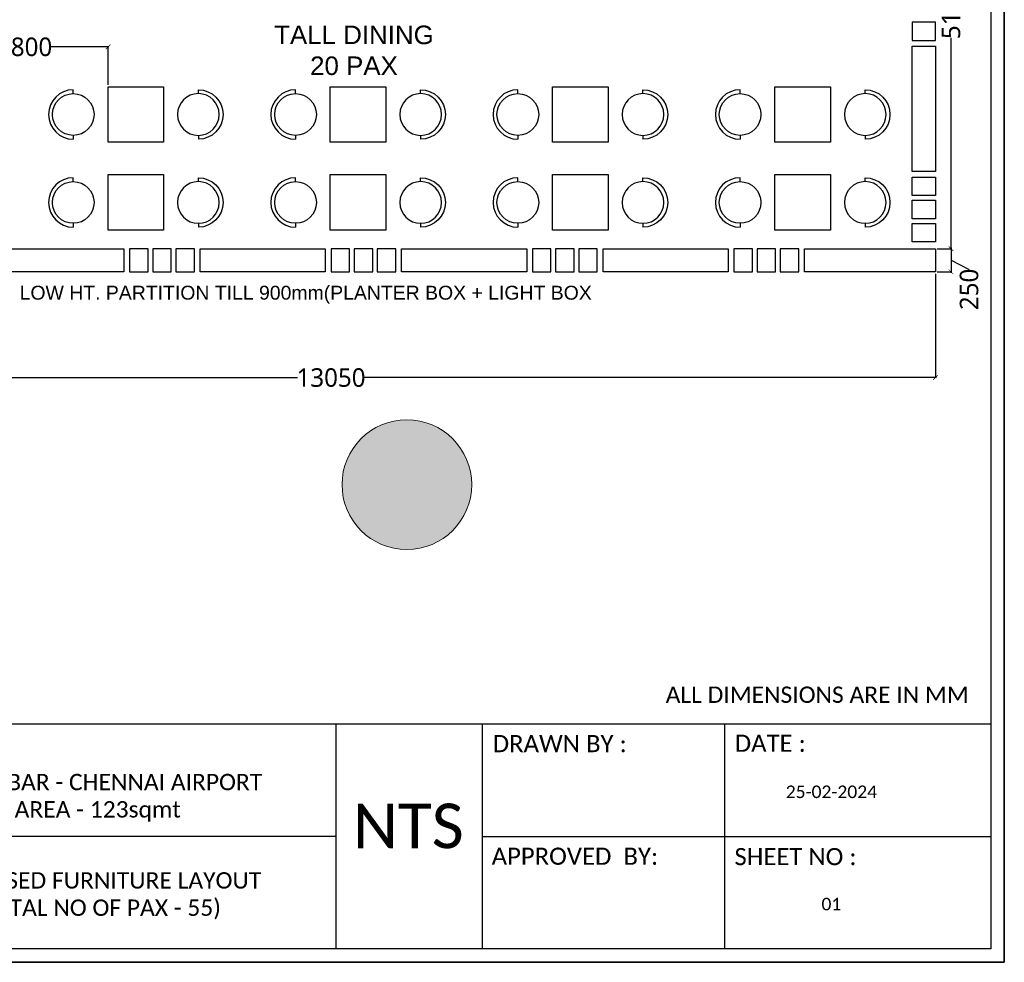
# Model space of a CAD drawing. Header units: millimetres. Extents: x 502444 to 745500, y -417645 to -375189.
# Tile 12 of 208: x 518281 to 528911, y -393956 to -383778. Entities that reach past the tile are written whole.
import ezdxf

# ---------------------------------------------------------------- set-up
doc = ezdxf.new("R2010")
doc.units = ezdxf.units.MM
doc.layers.get('Defpoints').update_dxf_attribs({"color": 251})
for name, color, linetype, lineweight in [('0FM-WS-TEXT', 7, 'Continuous', 25), ('G-ANNO-TEXT', 231, 'Continuous', 9), ('S-COLS', 52, 'Continuous', 9), ('Text', 7, 'Continuous', 25), ('Wall New', 1, 'Continuous', 50)]:
    doc.layers.add(name, color=color, linetype=linetype, lineweight=lineweight)
doc.layers.add('DIMENSIONS', color=7, linetype='Continuous', lineweight=25, true_color=0xcc0000)
doc.styles.add('ARIAL', font='arial.ttf')
doc.styles.add('Arial_B_4', font='arialbd.ttf', dxfattribs={"height": 800})
doc.styles.add('RS75', font='@Malgun Gothic', dxfattribs={"height": 75})
doc.dimstyles.new('DIM', dxfattribs={"dimtxt": 100, "dimasz": 50, "dimexe": 0, "dimexo": 20, "dimgap": 0, "dimtad": 0, "dimdec": 0, "dimrnd": 5, "dimzin": 0, "dimdsep": 46, "dimtxsty": 'Standard', "dimblk": 'OBLIQUE', "dimcen": 0, "dimdle": 10, "dimadec": 4, "dimazin": 0, "dimtfac": 1, "dimtdec": 0, "dimtofl": 0, "dimtmove": 1, "dimatfit": 3, "dimfxl": 1, "dimtolj": 1, "dimtzin": 0, "dimarcsym": 0})

# ---------------------------------------------------------------- blocks, each defined once
blk = doc.blocks.new('HFHFHF')
at = {"layer": '0FM-WS-TEXT', "color": 252, "true_color": 0x939598}
for p, q in [((618931, -145173), (618889, -145173)), ((619381, -145173), (619422, -145173))]:
    blk.add_line(p, q, dxfattribs=at)
blk.add_circle((619156, -145173), 225, dxfattribs=at)
blk.add_arc((619156, -145173), 267, 180.0122, 0, dxfattribs=at)
blk = doc.blocks.new('sheet format horizontal')
at = {"layer": 'Text'}
for p, q in [((66762.26, -4420.85), (65217.44, -4420.85)), ((66344.85, -4420.85), (66344.85, -4563.96)), ((66438.18, -4420.85), (66438.18, -4563.96)), ((66592.54, -4420.85), (66592.54, -4563.96)), ((66344.85, -4492.41), (66041.7, -4492.41)), ((66438.18, -4492.41), (66762.26, -4492.41))]:
    blk.add_line(p, q, dxfattribs=at)
for points in [[(66770.91, -4572.61), (66770.91, -3464.93), (65208.79, -3464.93), (65208.79, -4572.61)], [(66770.91, -4572.61), (65208.79, -4572.61), (65208.79, -3464.93), (66770.91, -3464.93)], [(65217.44, -3473.58), (66762.26, -3473.58), (66762.26, -4563.96), (65217.44, -4563.96)]]:
    blk.add_lwpolyline(points, close=True, dxfattribs=at)
at = {"layer": 'Text', "char_height": 10.9104, "width": 140.4133, "attachment_point": 1, "style": 'ARIAL'}
for s, insert in [('\\pxqc;{\\fCalibri|b0|i0|c0|p34;DRAWN BY : }', (66417.39, -4427.78)), ('\\pxqc;{\\fCalibri|b0|i0|c0|p34;DATE : }', (66551.55, -4427.55)), ('\\pxql;{\\fCalibri|b0|i0|c0|p34;APPROVED  BY:}', (66444.23, -4499.54)), ('\\pxqc;{\\fCalibri|b0|i0|c0|p34;SHEET NO :}', (66567.64, -4499.79))]:
    blk.add_mtext(s, dxfattribs=dict(at, insert=insert))
blk = doc.blocks.new('_ArchTick')
at = {"color": 0, "linetype": 'ByBlock', "const_width": 0.15}
blk.add_lwpolyline([(-0.5, -0.5), (0.5, 0.5)], dxfattribs=at)
blk = doc.blocks.new('*D23')
at = {"layer": 'Defpoints', "color": 0, "lineweight": 25, "ltscale": 250, "transparency": 16777216}
for p in [(515117, -386501, 0), (528167, -386501, 0), (528167, -387643)]:
    blk.add_point(p, dxfattribs=at)
at = {"layer": 'DIMENSIONS', "color": 0, "lineweight": -2, "ltscale": 250, "transparency": 16777216}
for p, q in [((515117, -386521), (515117, -387643)), ((528167, -386521), (528167, -387643)), ((515107, -387643), (521279, -387643)), ((528177, -387643), (522004, -387643))]:
    blk.add_line(p, q, dxfattribs=at)
at = {"layer": 'DIMENSIONS', "color": 0, "lineweight": -2, "ltscale": 250, "transparency": 16777216, "xscale": 50, "yscale": 50, "zscale": 50, "rotation": 180}
blk.add_blockref('_ArchTick', (515117, -387643), dxfattribs=at)
at = {"layer": 'DIMENSIONS', "color": 0, "lineweight": -2, "ltscale": 250, "transparency": 16777216, "xscale": 50, "yscale": 50, "zscale": 50}
blk.add_blockref('_ArchTick', (528167, -387643), dxfattribs=at)
at = {"layer": 'DIMENSIONS', "color": 0, "ltscale": 250, "transparency": 16777216, "insert": (521642, -387643), "char_height": 75, "attachment_point": 5, "style": 'RS75'}
blk.add_mtext('\\A1;{\\H2.6667x;13050}', dxfattribs=at)
blk = doc.blocks.new('*D57')
at = {"layer": 'Defpoints', "color": 0, "lineweight": 25, "ltscale": 250, "transparency": 16777216}
for p in [(517434, -384072), (517434, -384501, 0), (519234, -384501, 0)]:
    blk.add_point(p, dxfattribs=at)
at = {"layer": 'DIMENSIONS', "color": 0, "lineweight": -2, "ltscale": 250, "transparency": 16777216}
for p, q in [((517424, -384072), (518048, -384072)), ((517434, -384481), (517434, -384072)), ((519244, -384072), (518620, -384072)), ((519234, -384481), (519234, -384072))]:
    blk.add_line(p, q, dxfattribs=at)
at = {"layer": 'DIMENSIONS', "color": 0, "lineweight": -2, "ltscale": 250, "transparency": 16777216, "xscale": 50, "yscale": 50, "zscale": 50, "rotation": 180}
blk.add_blockref('_ArchTick', (517434, -384072), dxfattribs=at)
at = {"layer": 'DIMENSIONS', "color": 0, "lineweight": -2, "ltscale": 250, "transparency": 16777216, "xscale": 50, "yscale": 50, "zscale": 50}
blk.add_blockref('_ArchTick', (519234, -384072), dxfattribs=at)
at = {"layer": 'DIMENSIONS', "color": 0, "ltscale": 250, "transparency": 16777216, "insert": (518334, -384072), "char_height": 75, "attachment_point": 5, "style": 'RS75'}
blk.add_mtext('\\A1;{\\H2.6667x;1800}', dxfattribs=at)
blk = doc.blocks.new('*D126')
at = {"layer": 'Defpoints', "color": 0, "lineweight": 25, "ltscale": 250, "transparency": 16777216}
for p in [(528167, -381128, 0), (528167, -386251, 0), (528336, -386251)]:
    blk.add_point(p, dxfattribs=at)
at = {"layer": 'DIMENSIONS', "color": 0, "lineweight": -2, "ltscale": 250, "transparency": 16777216}
for p, q in [((528187, -381128), (528336, -381128)), ((528336, -381118), (528336, -383404)), ((528336, -386261), (528336, -383975)), ((528187, -386251), (528336, -386251))]:
    blk.add_line(p, q, dxfattribs=at)
at = {"layer": 'DIMENSIONS', "color": 0, "lineweight": -2, "ltscale": 250, "transparency": 16777216, "xscale": 50, "yscale": 50, "zscale": 50}
for p, rotation in [((528336, -381128), 90), ((528336, -386251), 270)]:
    blk.add_blockref('_ArchTick', p, dxfattribs=dict(at, rotation=rotation))
at = {"layer": 'DIMENSIONS', "color": 0, "ltscale": 250, "transparency": 16777216, "insert": (528336, -383690), "char_height": 75, "attachment_point": 5, "rotation": 90, "style": 'RS75'}
blk.add_mtext('\\A1;{\\H2.6667x;5123}', dxfattribs=at)
blk = doc.blocks.new('*D158')
at = {"layer": 'Defpoints', "color": 0, "lineweight": 25, "ltscale": 250, "transparency": 16777216}
for p in [(528167, -386251, 0), (528167, -386501, 0), (528336, -386501)]:
    blk.add_point(p, dxfattribs=at)
at = {"layer": 'DIMENSIONS', "color": 0, "lineweight": -2, "ltscale": 250, "transparency": 16777216}
for p, q in [((528187, -386251), (528336, -386251)), ((528336, -386241), (528336, -386511)), ((528336, -386376), (528531, -386474)), ((528187, -386501), (528336, -386501))]:
    blk.add_line(p, q, dxfattribs=at)
at = {"layer": 'DIMENSIONS', "color": 0, "lineweight": -2, "ltscale": 250, "transparency": 16777216, "xscale": 50, "yscale": 50, "zscale": 50}
for p, rotation in [((528336, -386251), 90), ((528336, -386501), 270)]:
    blk.add_blockref('_ArchTick', p, dxfattribs=dict(at, rotation=rotation))
at = {"layer": 'DIMENSIONS', "color": 0, "ltscale": 250, "transparency": 16777216, "insert": (528531, -386690), "char_height": 75, "attachment_point": 5, "rotation": 90, "style": 'RS75'}
blk.add_mtext('\\A1;{\\H2.6667x;250}', dxfattribs=at)

msp = doc.modelspace()

# ---------------------------------------------------------------- hatches: boundary and pattern name
at = {"layer": 'S-COLS', "lineweight": 5}
msp.add_hatch(color=251, dxfattribs=at).paths.add_polyline_path([(522460.32734, -389498.15244), (522551.69567, -389492.16384), (522641.50067, -389474.30051), (522728.20574, -389444.86811), (522810.32734, -389404.37022), (522886.46034, -389353.49977), (522955.30209, -389293.12718), (523015.67468, -389224.28544), (523066.54512, -389148.15244), (523107.04301, -389066.03084), (523136.47542, -388979.32577), (523154.33874, -388889.52077), (523160.32734, -388798.15244), (523154.33874, -388706.7841), (523136.47542, -388616.9791), (523107.04301, -388530.27403), (523066.54512, -388448.15244), (523015.67468, -388372.01944), (522955.30209, -388303.17769), (522886.46034, -388242.8051), (522810.32734, -388191.93465), (522718.15685, -388148.02562), (522641.50067, -388122.00436), (522551.69567, -388104.14103), (522460.32734, -388098.15244), (522368.959, -388104.14103), (522279.15401, -388122.00436), (522192.44894, -388151.43676), (522110.32734, -388191.93465), (522034.19434, -388242.8051), (521965.35259, -388303.17769), (521904.98, -388372.01944), (521854.10956, -388448.15244), (521813.61167, -388530.27403), (521784.17926, -388616.9791), (521766.31594, -388706.7841), (521760.32734, -388798.15244), (521766.31594, -388889.52077), (521784.17926, -388979.32577), (521813.61167, -389066.03084), (521854.10956, -389148.15244), (521904.98, -389224.28544), (521965.35259, -389293.12718), (522034.19434, -389353.49977), (522110.32734, -389404.37022), (522192.44894, -389444.86811), (522279.15401, -389474.30051), (522368.959, -389492.16384)], flags=0)

# ---------------------------------------------------------------- linework, layer by layer
at = {"layer": '0FM-WS-TEXT', "elevation": 0}
for points in [[(528166.70481, -384002.88698), (528166.70481, -383802.88698), (527916.67837, -383802.88698), (527916.67837, -384002.88698)], [(527916.67837, -385415.38698), (527916.67837, -384065.38698), (528166.70481, -384065.38698), (528166.70481, -385415.38698)], [(519834.04572, -384501.15244), (519834.04572, -385101.15244), (519234.04572, -385101.15244), (519234.04572, -384501.15244)], [(522234.04572, -384501.15244), (522234.04572, -385101.15244), (521634.04572, -385101.15244), (521634.04572, -384501.15244)], [(524634.04572, -384501.15244), (524634.04572, -385101.15244), (524034.04572, -385101.15244), (524034.04572, -384501.15244)], [(527034.04572, -384501.15244), (527034.04572, -385101.15244), (526434.04572, -385101.15244), (526434.04572, -384501.15244)], [(519834.04572, -385451.15244), (519834.04572, -386051.15244), (519234.04572, -386051.15244), (519234.04572, -385451.15244)], [(522234.04572, -385451.15244), (522234.04572, -386051.15244), (521634.04572, -386051.15244), (521634.04572, -385451.15244)], [(524634.04572, -385451.15244), (524634.04572, -386051.15244), (524034.04572, -386051.15244), (524034.04572, -385451.15244)], [(527034.04572, -385451.15244), (527034.04572, -386051.15244), (526434.04572, -386051.15244), (526434.04572, -385451.15244)], [(528166.70481, -385477.88698), (528166.70481, -385677.88698), (527916.67837, -385677.88698), (527916.67837, -385477.88698)], [(528166.70481, -385727.88698), (528166.70481, -385927.88698), (527916.67837, -385927.88698), (527916.67837, -385727.88698)], [(528166.70481, -385977.88698), (528166.70481, -386177.88698), (527916.67837, -386177.88698), (527916.67837, -385977.88698)], [(518054.0857, -386251.15244), (519404.0857, -386251.15244), (519404.0857, -386501.15244), (518054.0857, -386501.15244)], [(519466.5857, -386501.15244), (519666.5857, -386501.15244), (519666.5857, -386251.15244), (519466.5857, -386251.15244)], [(519716.5857, -386501.15244), (519916.5857, -386501.15244), (519916.5857, -386251.15244), (519716.5857, -386251.15244)], [(519966.5857, -386501.15244), (520166.5857, -386501.15244), (520166.5857, -386251.15244), (519966.5857, -386251.15244)], [(520229.0857, -386251.15244), (521579.0857, -386251.15244), (521579.0857, -386501.15244), (520229.0857, -386501.15244)], [(521641.5857, -386501.15244), (521841.5857, -386501.15244), (521841.5857, -386251.15244), (521641.5857, -386251.15244)], [(521891.5857, -386501.15244), (522091.5857, -386501.15244), (522091.5857, -386251.15244), (521891.5857, -386251.15244)], [(522141.5857, -386501.15244), (522341.5857, -386501.15244), (522341.5857, -386251.15244), (522141.5857, -386251.15244)], [(522404.0857, -386251.15244), (523754.0857, -386251.15244), (523754.0857, -386501.15244), (522404.0857, -386501.15244)], [(523816.5857, -386501.15244), (524016.5857, -386501.15244), (524016.5857, -386251.15244), (523816.5857, -386251.15244)], [(524066.5857, -386501.15244), (524266.5857, -386501.15244), (524266.5857, -386251.15244), (524066.5857, -386251.15244)], [(524316.5857, -386501.15244), (524516.5857, -386501.15244), (524516.5857, -386251.15244), (524316.5857, -386251.15244)], [(524579.0857, -386251.15244), (525929.0857, -386251.15244), (525929.0857, -386501.15244), (524579.0857, -386501.15244)], [(525991.5857, -386501.15244), (526191.5857, -386501.15244), (526191.5857, -386251.15244), (525991.5857, -386251.15244)], [(526241.5857, -386501.15244), (526441.5857, -386501.15244), (526441.5857, -386251.15244), (526241.5857, -386251.15244)], [(526491.5857, -386501.15244), (526691.5857, -386501.15244), (526691.5857, -386251.15244), (526491.5857, -386251.15244)], [(526754.0857, -386251.15244), (528166.67837, -386251.15244), (528166.67837, -386501.15244), (526754.0857, -386501.15244)]]:
    msp.add_lwpolyline(points, close=True, dxfattribs=at)
at = {"layer": 'S-COLS', "color": 250}
for start, end in [(0, 180), (180, 0)]:
    msp.add_arc((522460.32734, -388798.15244, 0), 700, start, end, dxfattribs=at)

# ---------------------------------------------------------------- block references
at = {"layer": '0FM-WS-TEXT', "color": 253, "true_color": 0xb5af97, "rotation": 270}
for p in [(664031.61283, 234354.45566, 0), (666431.61283, 234354.45566, 0), (668831.61283, 234354.45566, 0), (671231.61283, 234354.45566, 0)]:
    msp.add_blockref('HFHFHF', p, dxfattribs=at)
at = {"layer": '0FM-WS-TEXT', "color": 126, "true_color": 0x1b835d, "xscale": -1, "rotation": 90}
for p in [(375036.47862, 234354.45566, 0), (377436.47862, 234354.45566, 0), (379836.47862, 234354.45566, 0), (382236.47862, 234354.45566, 0)]:
    msp.add_blockref('HFHFHF', p, dxfattribs=at)
at = {"layer": '0FM-WS-TEXT', "rotation": 270}
for p in [(664031.61283, 233404.45566, 0), (666431.61283, 233404.45566, 0), (668831.61283, 233404.45566, 0), (671231.61283, 233404.45566, 0)]:
    msp.add_blockref('HFHFHF', p, dxfattribs=at)
at = {"layer": '0FM-WS-TEXT', "color": 253, "true_color": 0xb5af97, "xscale": -1, "rotation": 90}
for p in [(375036.47862, 233404.45566, 0), (377436.47862, 233404.45566, 0), (379836.47862, 233404.45566, 0), (382236.47862, 233404.45566, 0)]:
    msp.add_blockref('HFHFHF', p, dxfattribs=at)
at = {"layer": 'Wall New', "color": 5, "true_color": 0x0000ff, "xscale": 16.94267598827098, "yscale": 16.94267598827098, "zscale": 16.94267598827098}
msp.add_blockref('sheet format horizontal', (-602366.9876, -316483.49216, 2803.51127), dxfattribs=at)

# ---------------------------------------------------------------- texts
at = {"layer": 'G-ANNO-TEXT', "color": 7, "attachment_point": 1, "style": 'Arial_B_4'}
for s, insert, char_height, width in [('\\pxqc;{\\fArial|b0|i0|c0|p34;TALL DINING \\P20 PAX}', (519394.71353, -383841.75356, 0), 200, 4989.57663), ('{\\fArial|b0|i0|c0|p34;LOW HT. PARTITION TILL 900mm(PLANTER BOX + LIGHT BOX}', (518280.13844, -386650.74004, 0), 150, 6349.0033737)]:
    msp.add_mtext(s, dxfattribs=dict(at, insert=insert, char_height=char_height, width=width))
at = {"layer": 'Text', "attachment_point": 1, "style": 'ARIAL'}
for s, insert, char_height, width in [('\\pxqc;{\\fCalibri|b0|i0|c0|p34;ALL DIMENSIONS ARE IN MM}', (524335.51916, -390977.9138, 2803.51127), 176.6896421, 5109.2529136), ('\\pxqc;{\\fCalibri|b0|i0|c0|p34;ULTRA BAR - CHENNAI AIRPORT\\PAREA - 123sqmt}', (516161.74188, -391921.12347, 2803.51127), 176.6896421, 5923.0768434), ('\\pxqc;{\\fCalibri|b0|i0|c0|p34;25-02-2024}', (525854.53102, -392046.91523, 2803.51127), 135.5414079, 2378.9766945), ('\\pxqc;{\\fCalibri|b0|i0|c0|p34;NTS}', (514399.19687, -392241.78107, 6044.53127), 481.9218074, 16155.2191906), ('\\pxqc;{\\fCalibri|b0|i0|c0|p34;PROPOSED FURNITURE LAYOUT\\P(TOTAL NO OF PAX - 55)}', (516558.26591, -392982.99218, 2803.51127), 176.6896421, 5109.2529136), ('\\pxqc;{\\fCalibri|b0|i0|c0|p34;01}', (525854.53102, -393259.27244, 2803.51127), 135.5414079, 2378.9766945)]:
    msp.add_mtext(s, dxfattribs=dict(at, insert=insert, char_height=char_height, width=width))

# ---------------------------------------------------------------- dimensions: what is measured, and where the dimension line sits
at = {"layer": 'DIMENSIONS', "color": 252, "ltscale": 250, "true_color": 0x939598}
dim = msp.add_linear_dim(base=(528336.33406, -386251.15244), p1=(528166.70481, -381127.88698, 0), p2=(528166.67837, -386251.15244, 0), angle=90, text='{\\H2.6667x;5123}', dimstyle='DIM', override={"dimtxt": 60, "dimtxsty": 'RS75', "dimblk1": 'ArchTick', "dimblk2": 'ArchTick', "dimsah": 1}, dxfattribs=at)
dim.commit()
dim.dimension.update_dxf_attribs({"geometry": '*D126', "text_midpoint": (528336.33406, -383689.51971)})
for p1, p2, distance, text, picture, middle in [((519234.04572, -384501.15244, 0), (517434.04572, -384501.15244, 0), -428.92908, '{\\H2.6667x;<>}', '*D57', (518334.04572, -384072.22335)), ((515116.5857, -386501.15244, 0), (528166.67837, -386501.15244, 0), -1141.95909, '{\\H2.6667x;13050}', '*D23', (521641.63203, -387643.11153))]:
    dim = msp.add_aligned_dim(p1=p1, p2=p2, distance=distance, text=text, dimstyle='DIM', override={"dimtxt": 60, "dimtxsty": 'RS75', "dimblk1": 'ArchTick', "dimblk2": 'ArchTick', "dimsah": 1}, dxfattribs=at)
    dim.commit()
    dim.dimension.update_dxf_attribs({"geometry": picture, "text_midpoint": middle})
dim = msp.add_linear_dim(base=(528336.33406, -386501.15244), p1=(528166.67837, -386251.15244, 0), p2=(528166.67837, -386501.15244, 0), angle=90, text='{\\H2.6667x;<>}', dimstyle='DIM', override={"dimtxt": 60, "dimtxsty": 'RS75', "dimblk1": 'ArchTick', "dimblk2": 'ArchTick', "dimsah": 1}, dxfattribs=at)
dim.commit()
dim.dimension.update_dxf_attribs({"geometry": '*D158', "text_midpoint": (528531.12926, -386473.99226), "dimtype": 160})

doc.saveas('drawing.dxf')
